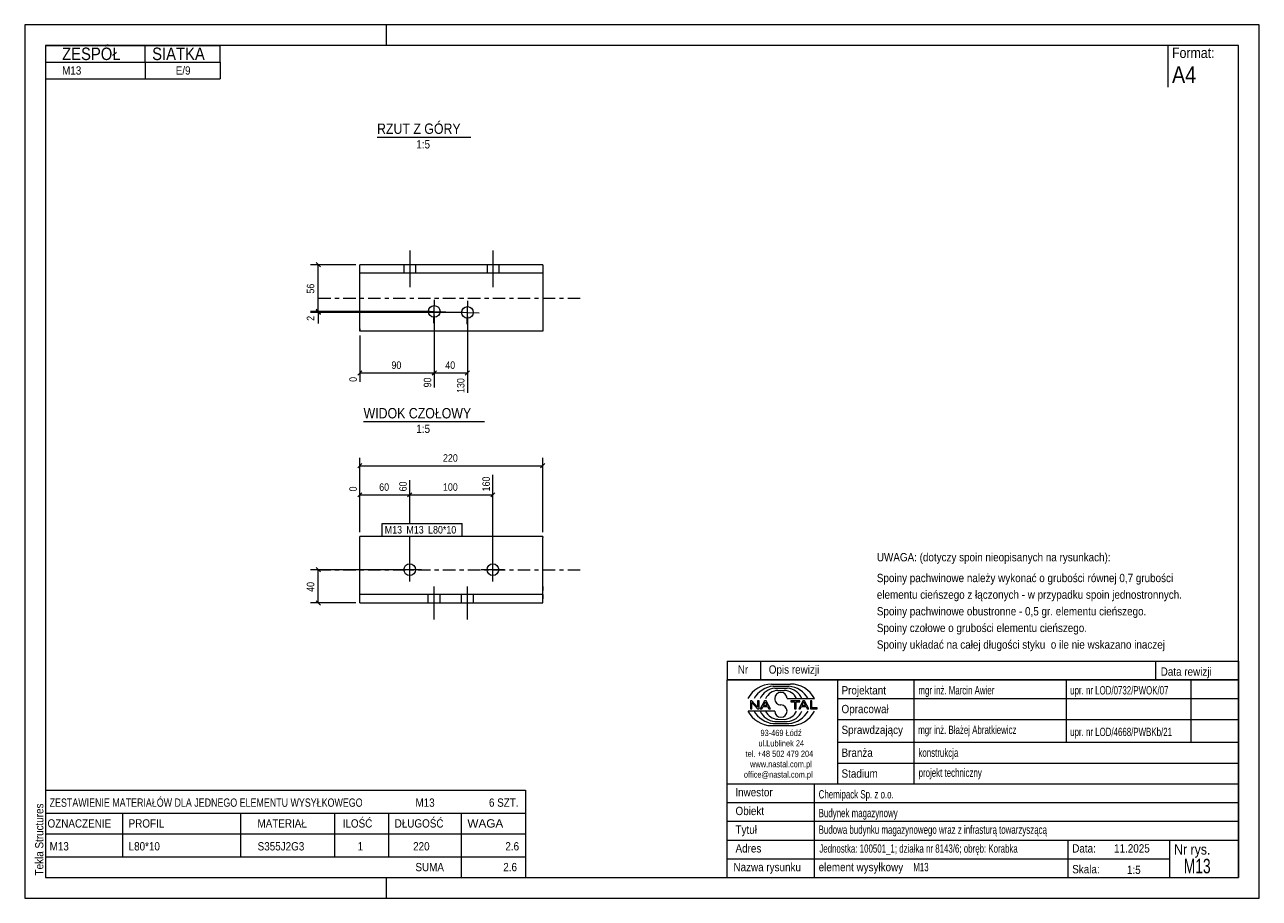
# Model space of a CAD drawing. Header units: millimetres. Extents: x 0 to 297, y 0 to 210.
import ezdxf

# ---------------------------------------------------------------- set-up
doc = ezdxf.new("R2010")
doc.units = ezdxf.units.MM
for name, pattern in [('XKITLINE00', [0]), ('XKITLINE01', [4, 1, -1, 1, -1]), ('XKITLINE03', [6, 3, -1, 1, -1])]:
    doc.linetypes.add(name, pattern=pattern)
for name, color, linetype, lineweight in [('Arkusz rysunku', 3, 'Continuous', 0), ('Element', 2, 'Continuous', 0), ('Inny typ obiektu', 7, 'Continuous', 0), ('Wymiar', 4, 'Continuous', 0), ('Znak elementu', 2, 'Continuous', 0), ('Śruba', 3, 'Continuous', 0)]:
    doc.layers.add(name, color=color, linetype=linetype, lineweight=lineweight)
doc.styles.add('ARIAL', font='ARIAL.TTF')

msp = doc.modelspace()

# ---------------------------------------------------------------- linework, layer by layer
at = {"layer": 'Arkusz rysunku', "linetype": 'XKITLINE00', "lineweight": 0}
for p, q in [((297, 210), (0, 210)), ((0, 210), (0, 0)), ((87, 205), (87, 210)), ((297, 0), (297, 210)), ((292, 205), (5, 205)), ((5, 205), (5, 5)), ((292, 5), (292, 205)), ((5, 5), (292, 5)), ((87, 0), (87, 5)), ((0, 0), (297, 0))]:
    msp.add_line(p, q, dxfattribs=at)
at = {"layer": 'Element', "linetype": 'XKITLINE00', "lineweight": 0}
for p, q in [((80.62, 136.38), (80.62, 152.3)), ((124.62, 152.3), (80.62, 152.3)), ((124.62, 152.3), (124.62, 136.3)), ((124.62, 150.3), (80.62, 150.3)), ((80.62, 136.3), (80.62, 136.38)), ((124.62, 136.3), (80.62, 136.3)), ((80.62, 70.99), (80.62, 86.99)), ((124.62, 86.99), (80.62, 86.99)), ((124.62, 86.92), (124.62, 86.99)), ((124.62, 86.92), (124.62, 86.7)), ((124.62, 70.99), (124.62, 86.7)), ((124.62, 72.99), (80.62, 72.99)), ((80.62, 70.99), (124.62, 70.99))]:
    msp.add_line(p, q, dxfattribs=at)
at = {"layer": 'Element', "linetype": 'XKITLINE03', "lineweight": 0}
for p, q in [((70.62, 144.3), (134.62, 144.3)), ((70.62, 78.99), (134.62, 78.99))]:
    msp.add_line(p, q, dxfattribs=at)
at = {"layer": 'Element', "linetype": 'XKITLINE01', "lineweight": 0}
for p, q in [((80.62, 136.92), (80.62, 136.38)), ((124.62, 86.99), (124.62, 86.92)), ((124.62, 74.99), (124.62, 71.99))]:
    msp.add_line(p, q, dxfattribs=at)
at = {"layer": 'Inny typ obiektu', "linetype": 'XKITLINE00', "lineweight": 0}
for p, q in [((5, 205), (47, 205)), ((5, 205), (5, 201)), ((29, 201), (29, 205)), ((47, 201), (47, 205)), ((275, 205), (275, 195)), ((5, 201), (47, 201)), ((5, 201), (5, 197)), ((29, 201), (29, 197)), ((47, 201), (47, 197)), ((5, 197), (47, 197)), ((84.76, 183), (107.36, 183)), ((81.52, 114.61), (110.6, 114.61)), ((169, 57), (169, 52.5)), ((169, 57), (292, 57)), ((177, 57), (177, 52.5)), ((272, 57), (272, 52.5)), ((292, 57), (292, 52.5)), ((292, 52.5), (169, 52.5)), ((169, 5), (169, 52.5)), ((169, 52.5), (292, 52.5)), ((179.62, 51.49), (184.23, 51.5)), ((180.07, 50.99), (183.86, 51)), ((180.46, 50.49), (183.45, 50.49)), ((195.5, 52.5), (195.5, 27.5)), ((214, 27.5), (214, 52.5)), ((250.5, 52.5), (250.5, 37.5)), ((280.5, 52.5), (280.5, 37.5)), ((292, 52.5), (292, 5)), ((181.2, 49.98), (182.73, 49.99)), ((183.42, 47.99), (189.98, 47.99)), ((195.5, 48), (292, 48)), ((180.43, 45.01), (174, 45.01)), ((174.93, 47.44), (174.57, 47.44)), ((174.57, 47.44), (174.57, 45.56)), ((174.57, 45.56), (174.9, 45.56)), ((174.9, 47.04), (176.29, 45.56)), ((174.9, 45.56), (174.9, 47.04)), ((176.31, 45.96), (174.93, 47.44)), ((176.29, 45.56), (176.65, 45.56)), ((176.65, 47.44), (176.31, 47.44)), ((176.31, 47.44), (176.31, 45.96)), ((176.65, 45.56), (176.65, 47.44)), ((177.96, 47.44), (176.94, 45.56)), ((176.94, 45.56), (177.31, 45.56)), ((177.31, 45.56), (177.61, 46.13)), ((177.61, 46.13), (178.71, 46.13)), ((177.71, 46.33), (178.14, 47.24)), ((178.6, 46.33), (177.71, 46.33)), ((178.33, 47.44), (177.96, 47.44)), ((178.14, 47.24), (178.6, 46.33)), ((179.41, 45.56), (178.33, 47.44)), ((178.71, 46.13), (179.02, 45.56)), ((179.02, 45.56), (179.41, 45.56)), ((186.43, 47.44), (184.34, 47.44)), ((184.34, 47.44), (184.34, 47.22)), ((184.34, 47.22), (185.21, 47.22)), ((185.21, 47.22), (185.21, 45.56)), ((185.21, 45.56), (185.56, 45.56)), ((185.56, 45.56), (185.56, 47.22)), ((185.56, 47.22), (186.43, 47.22)), ((187.21, 47.44), (186.2, 45.56)), ((186.2, 45.56), (186.57, 45.56)), ((186.43, 47.22), (186.43, 47.44)), ((186.57, 45.56), (186.86, 46.13)), ((186.86, 46.13), (187.96, 46.13)), ((186.96, 46.33), (187.39, 47.24)), ((187.86, 46.33), (186.96, 46.33)), ((187.59, 47.44), (187.21, 47.44)), ((187.4, 47.24), (187.39, 47.24)), ((187.4, 47.24), (187.86, 46.33)), ((188.67, 45.56), (187.59, 47.44)), ((187.96, 46.13), (188.27, 45.56)), ((188.27, 45.56), (188.67, 45.56)), ((189.36, 47.44), (189.01, 47.44)), ((189.01, 47.44), (189.01, 45.56)), ((189.01, 45.56), (190.66, 45.56)), ((189.36, 45.78), (189.36, 47.44)), ((190.66, 45.78), (189.36, 45.78)), ((190.66, 45.56), (190.66, 45.78)), ((180.07, 42.01), (183.86, 42)), ((180.46, 42.51), (183.45, 42.51)), ((181.2, 43.02), (182.73, 43.01)), ((195.5, 43), (292, 43)), ((179.62, 41.51), (184.23, 41.5)), ((195.5, 37.5), (292, 37.5)), ((195.5, 32.5), (292, 32.5)), ((169, 27.5), (292, 27.5)), ((190, 5), (190, 27.5)), ((5, 26), (5, 20.5)), ((5, 26), (120.5, 26)), ((120.5, 26), (120.5, 20.5)), ((169, 23), (292, 23)), ((5, 20.5), (5, 15.5)), ((5, 20.5), (120.5, 20.5)), ((23.5, 20.5), (23.5, 15.5)), ((52, 15.5), (52, 20.5)), ((74.5, 20.5), (74.5, 15.5)), ((87.5, 20.5), (87.5, 15.5)), ((105, 20.5), (105, 15.5)), ((120.5, 20.5), (120.5, 15.5)), ((169, 18.5), (292, 18.5)), ((5, 15.5), (120.5, 15.5)), ((5, 15.5), (5, 10)), ((23.5, 15.5), (23.5, 10)), ((52, 10), (52, 15.5)), ((74.5, 15.5), (74.5, 10)), ((87.5, 15.5), (87.5, 10)), ((105, 15.5), (105, 10)), ((120.5, 15.5), (120.5, 10)), ((169, 14), (292, 14)), ((251, 5), (251, 14)), ((275.5, 5), (275.5, 14)), ((5, 10), (5, 5)), ((5, 10), (120.5, 10)), ((105, 10), (105, 5)), ((120.5, 10), (120.5, 5)), ((169, 9.5), (275.5, 9.5)), ((5, 5), (120.5, 5)), ((169, 5), (292, 5))]:
    msp.add_line(p, q, dxfattribs=at)
for centre, radius, start, end in [((179.72, 45.08), 6.42, 90.8317, 153.0136), ((180.67, 45), 6.02, 95.7347, 150.2266), ((183.22, 46.41), 4.08, 22.7023, 86.7527), ((183.24, 44.98), 6.04, 29.8256, 84.1252), ((184.25, 45.07), 6.43, 27.0191, 90.199), ((180.7, 46.42), 4.07, 93.3428, 157.3393), ((181.33, 46.6), 3.38, 92.229, 155.8008), ((181.92, 47.99), 1.49, 0.0741, 179.9259), ((181.92, 47.99), 1.49, 179.9259, 270), ((182.59, 46.6), 3.39, 24.2351, 87.5913), ((179.72, 47.92), 6.42, 206.9864, 269.1683), ((180.67, 48), 6.02, 209.7734, 264.2653), ((180.7, 46.58), 4.07, 202.6607, 266.6572), ((181.33, 46.4), 3.38, 204.1992, 267.771), ((181.92, 45.01), 1.49, 180.0741, 359.9259), ((181.92, 45), 1.49, 0.0741, 90), ((182.59, 46.4), 3.39, 272.4087, 335.7649), ((183.22, 46.59), 4.08, 273.2473, 337.2977), ((183.24, 48.02), 6.04, 275.8748, 330.1744), ((184.25, 47.93), 6.43, 269.801, 332.9809)]:
    msp.add_arc(centre, radius, start, end, dxfattribs=at)
at = {"layer": 'Wymiar', "linetype": 'XKITLINE00', "lineweight": 0}
for p, q in [((79.62, 152.3), (68.76, 152.3)), ((70.11, 152.81), (71.13, 151.79)), ((70.62, 141.08), (70.62, 152.3)), ((97.52, 141.08), (68.76, 141.08)), ((97.52, 141.08), (68.76, 141.08)), ((105.51, 140.83), (68.76, 140.83)), ((70.11, 141.59), (71.13, 140.57)), ((70.11, 141.59), (71.13, 140.57)), ((70.11, 141.34), (71.13, 140.32)), ((70.62, 140.83), (70.62, 141.08)), ((70.62, 140.83), (70.62, 138.15)), ((70.62, 140.83), (70.62, 138.15)), ((98.52, 140.08), (98.52, 122.81)), ((98.52, 140.08), (98.52, 122.81)), ((106.51, 139.83), (106.51, 121.47)), ((80.62, 135.3), (80.62, 124.14)), ((81.13, 126.81), (80.11, 125.79)), ((80.62, 126.3), (98.52, 126.3)), ((99.03, 126.81), (98.01, 125.79)), ((99.03, 126.81), (98.06, 125.84)), ((98.52, 126.3), (106.51, 126.3)), ((107.02, 126.81), (106, 125.79)), ((81.13, 104.5), (80.11, 103.49)), ((80.62, 87.99), (80.62, 105.85)), ((80.62, 103.99), (124.62, 103.99)), ((125.13, 104.5), (124.11, 103.49)), ((124.62, 87.99), (124.62, 105.85)), ((112.62, 79.99), (112.62, 101.82)), ((80.62, 87.99), (80.62, 99.15)), ((92.62, 90.09), (92.62, 100.48)), ((92.62, 90.09), (92.62, 100.48)), ((81.13, 97.5), (80.11, 96.49)), ((80.62, 96.99), (92.62, 96.99)), ((93.13, 97.5), (92.11, 96.49)), ((93.13, 97.5), (92.11, 96.49)), ((92.62, 96.99), (112.62, 96.99)), ((113.13, 97.5), (112.11, 96.49)), ((92.62, 79.99), (92.62, 87.09)), ((92.62, 79.99), (92.62, 87.09)), ((91.62, 78.99), (68.76, 78.99)), ((70.11, 79.5), (71.13, 78.49)), ((70.62, 70.99), (70.62, 78.99)), ((70.11, 71.5), (71.13, 70.49)), ((79.62, 70.99), (68.76, 70.99))]:
    msp.add_line(p, q, dxfattribs=at)
at = {"layer": 'Znak elementu', "linetype": 'XKITLINE00', "lineweight": 0}
for p, q in [((86.02, 90.09), (105.25, 90.09)), ((86.02, 87.09), (86.02, 90.09)), ((105.25, 87.09), (105.25, 90.09)), ((86.02, 87.09), (105.25, 87.09))]:
    msp.add_line(p, q, dxfattribs=at)
at = {"layer": 'Śruba', "linetype": 'XKITLINE00', "lineweight": 0}
for p, q in [((92.62, 155.7), (92.62, 146.9)), ((112.62, 155.7), (112.62, 146.9)), ((91.22, 152.3), (91.22, 150.3)), ((94.02, 152.3), (94.02, 150.3)), ((111.22, 152.3), (111.22, 150.3)), ((114.02, 152.3), (114.02, 150.3)), ((98.43, 138.28), (98.61, 143.88)), ((106.43, 138.03), (106.6, 143.63)), ((95.72, 141.17), (101.32, 141)), ((103.72, 140.92), (109.31, 140.75)), ((92.62, 76.19), (92.62, 81.79)), ((112.62, 76.19), (112.62, 81.79)), ((95.42, 78.99), (89.82, 78.99)), ((115.42, 78.99), (109.82, 78.99)), ((98.52, 66.99), (98.52, 74.99)), ((106.51, 66.99), (106.51, 74.99)), ((97.07, 70.99), (97.07, 72.99)), ((99.96, 70.99), (99.96, 72.99)), ((105.07, 70.99), (105.07, 72.99)), ((107.96, 70.99), (107.96, 72.99))]:
    msp.add_line(p, q, dxfattribs=at)
for centre in [(98.52, 141.08), (106.51, 140.83), (92.62, 78.99), (112.62, 78.99)]:
    msp.add_circle(centre, 1.4, dxfattribs=at)

# ---------------------------------------------------------------- texts
at = {"layer": 'Arkusz rysunku', "style": 'ARIAL', "width": 0.85}
msp.add_text('Tekla Structures', height=2, rotation=90, dxfattribs=at).set_placement((4.5, 5.5))
at = {"layer": 'Inny typ obiektu', "style": 'ARIAL'}
for s, height, width, p in [('ZESPÓŁ', 3, 0.85, (9, 201.5)), ('SIATKA', 3, 0.85, (30.66, 201.5)), ('Format:', 2.5, 0.85, (276, 202)), ('M13', 2, 0.85, (9, 198)), ('E/9', 2, 0.85, (36.33, 198)), ('A4', 4, 0.85, (276, 196)), ('RZUT Z GÓRY', 2.5, 0.85, (84.76, 183.75)), ('1:5', 2, 0.85, (94.21, 180.25)), ('WIDOK CZOŁOWY', 2.5, 0.85, (81.52, 115.36)), ('1:5', 2, 0.85, (94.21, 111.86)), ('UWAGA: (dotyczy spoin nieopisanych na rysunkach):', 2, 0.85, (205, 81)), ('Spoiny pachwinowe należy wykonać o grubości równej 0,7 grubości', 2, 0.85, (205, 76)), ('elementu cieńszego z łączonych - w przypadku spoin jednostronnych.', 2, 0.85, (205, 72)), ('Spoiny pachwinowe obustronne - 0,5 gr. elementu cieńszego.', 2, 0.85, (205, 68)), ('Spoiny czołowe o grubości elementu cieńszego.', 2, 0.85, (205, 64)), ('Spoiny układać na całej długości styku  o ile nie wskazano inaczej', 2, 0.85, (205, 60)), ('Nr', 2, 0.85, (171.54, 54)), ('Opis rewizji', 2, 0.85, (179, 54)), ('Data rewizji', 2, 0.85, (273.28, 53.5)), ('Projektant', 2, 0.85, (196.5, 49)), ('mgr inż. Marcin Awier', 2, 0.68, (215, 49)), ('upr. nr LOD/0732/PWOK/07', 2, 0.68, (251.5, 49)), ('Opracował', 2, 0.85, (196.5, 44.5)), ('Sprawdzający', 2, 0.85, (196.5, 39.5)), ('mgr inż. Błażej Abratkiewicz', 2, 0.68, (214.94, 39.5)), ('93-469 Łódź', 1.5, 0.85, (177, 39)), ('upr. nr LOD/4668/PWBKb/21', 2, 0.68, (251.5, 39)), ('ul.Lublinek 24', 1.5, 0.85, (176.5, 36.5)), ('Branża', 2, 0.85, (196.5, 34)), ('konstrukcja', 2, 0.68, (215, 34)), ('tel. +48 502 479 204', 1.5, 0.85, (173.41, 34)), ('www.nastal.com.pl', 1.5, 0.85, (174.5, 31.5)), ('office@nastal.com.pl', 1.5, 0.85, (173, 29)), ('Stadium', 2, 0.85, (196.5, 29)), ('projekt techniczny', 2, 0.68, (215.04, 29.19)), ('ZESTAWIENIE MATERIAŁÓW DLA JEDNEGO ELEMENTU WYSYŁKOWEGO', 2, 0.765, (6, 22)), ('M13', 2, 0.85, (94, 22)), ('6', 2, 0.85, (111.69, 22)), (' SZT.', 2, 0.85, (113, 22)), ('Inwestor', 2, 0.85, (170.96, 24.5)), ('Chemipack Sp. z o.o.', 2, 0.68, (191, 24)), ('Obiekt', 2, 0.85, (171, 20)), ('Budynek magazynowy', 2, 0.68, (191, 19.5)), ('OZNACZENIE', 2, 0.85, (5.5, 17)), ('PROFIL', 2, 0.85, (25, 17)), ('MATERIAŁ', 2, 0.85, (56, 17)), ('ILOŚĆ', 2, 0.85, (76.5, 17)), ('DŁUGOŚĆ', 2, 0.85, (89, 17)), ('WAGA', 2, 1.008832, (106.5, 17)), ('Tytuł', 2, 0.85, (171, 15.5)), ('Budowa budynku magazynowego wraz z infrasturą towarzyszącą', 2, 0.68, (191, 15.5)), ('M13', 2, 0.85, (6, 11.5)), ('L80*10', 2, 0.85, (25, 11.5)), ('S355J2G3', 2, 0.85, (56.04, 11.5)), ('1', 2, 0.85, (80.09, 11.5)), ('220', 2, 0.85, (93.44, 11.5)), ('2.6', 2, 0.85, (115.63, 11.5)), ('Adres', 2, 0.85, (171, 11)), ('Jednostka: 100501_1; działka nr 8143/6; obręb: Korabka', 2, 0.68, (191.16, 10.96)), ('Data:', 2, 0.85, (252, 11)), ('11.2025', 2, 0.85, (262.06, 11)), ('Nr rys.', 2.5, 0.85, (276.5, 10.5)), ('M13', 3.5, 0.68, (278.83, 6)), ('SUMA', 2, 0.85, (94, 6.5)), ('2.6', 2, 0.85, (115.13, 6.5)), ('Nazwa rysunku', 2, 0.85, (170.5, 6.5)), ('element wysyłkowy', 2, 0.85, (191, 6.5)), ('M13', 2, 0.68, (213.75, 6.5)), ('Skala:', 2, 0.85, (252, 6)), ('1:5', 2, 0.85, (265.16, 5.85))]:
    msp.add_text(s, height=height, dxfattribs=dict(at, width=width)).set_placement(p)
at = {"layer": 'Wymiar', "style": 'ARIAL', "width": 0.85}
for s, p in [('56', (69.66, 145.36)), ('2', (69.66, 138.82)), ('0', (79.9, 124.14)), ('90', (97.8, 122.81)), ('130', (105.79, 121.47)), ('160', (111.9, 97.81)), ('0', (79.9, 97.81)), ('60', (91.9, 97.81)), ('40', (69.66, 73.66))]:
    msp.add_text(s, height=1.8, rotation=90.0002, dxfattribs=at).set_placement(p)
for s, p in [('90', (88.23, 127.26)), ('40', (101.18, 127.26)), ('220', (100.62, 104.95)), ('60', (85.28, 97.95)), ('100', (100.62, 97.95))]:
    msp.add_text(s, height=1.8, dxfattribs=at).set_placement(p)
at = {"layer": 'Znak elementu', "style": 'ARIAL', "width": 0.85}
for s, p in [('M13', (86.62, 87.69)), ('M13', (91.83, 87.69)), ('L80*10', (97.04, 87.69))]:
    msp.add_text(s, height=1.8, dxfattribs=at).set_placement(p)

doc.saveas('drawing.dxf')
